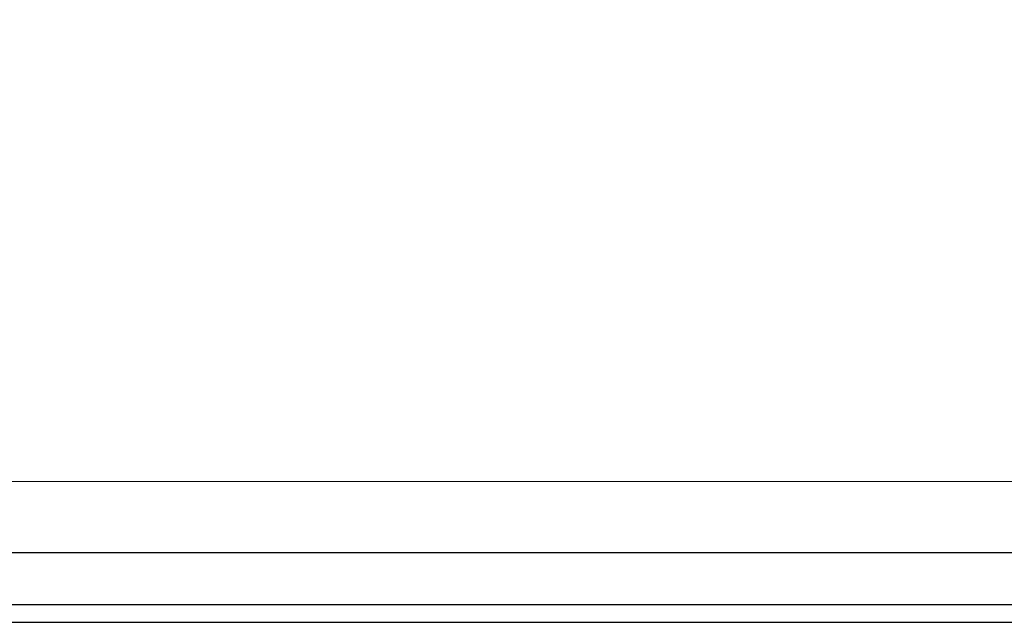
# Model space of a CAD drawing. Header units: millimetres. Extents: x -17122 to 7392, y -6480 to -3200.
# Tile 22 of 70: x -2070 to -2019, y -4934 to -4903. Entities that reach past the tile are written whole.
import ezdxf
from ezdxf.lldxf.tags import DXFTag

# ---------------------------------------------------------------- set-up
doc = ezdxf.new("R2010")
doc.units = ezdxf.units.MM
doc.layers.add('IS_Armatura_Therm', color=7, linetype='SOLID', true_color=0x000000)
doc.layers.add('IS_Wężownica OChP', color=7, linetype='Continuous', lineweight=5, true_color=0x800080)
tags = doc.linetypes.add('SOLID', pattern=[10, 10, 0]).pattern_tags.tags
tags[6:7] = [DXFTag(74, 4), DXFTag(75, 0), DXFTag(340, '0'), DXFTag(46, 0.0), DXFTag(50, 0.0), DXFTag(44, 0.0), DXFTag(45, 0.0)]
tags[4:5] = [DXFTag(74, 4), DXFTag(75, 0), DXFTag(340, '0'), DXFTag(46, 0.0), DXFTag(50, 0.0), DXFTag(44, 0.0), DXFTag(45, 0.0)]

# ---------------------------------------------------------------- blocks, each defined once
blk = doc.blocks.new('A$C3BB659E6')
at = {"color": 7, "linetype": 'Continuous'}
for p, q in [((1604, 463.97), (22, 463.97)), ((22, 454.77), (1604, 454.77)), ((22, 427.64), (1604, 427.64))]:
    blk.add_line(p, q, dxfattribs=at)

msp = doc.modelspace()

# ---------------------------------------------------------------- linework, layer by layer
at = {"layer": 'IS_Wężownica OChP', "color": 52, "true_color": 0xc8c800, "transparency": 33554687}
msp.add_lwpolyline([(-1929.577, -4682.1, 0.414214), (-1938.577, -4691.1), (-1938.577, -4917.717, -0.414214), (-1947.577, -4926.717), (-2139.578, -4926.717, -0.414214), (-2148.578, -4917.717), (-2148.578, -4561.1, -0.414214)], format="xyb", dxfattribs=at)

# ---------------------------------------------------------------- block references
at = {"layer": 'IS_Armatura_Therm', "lineweight": 0, "xscale": 0.1, "yscale": 0.1, "zscale": 0.1, "rotation": 180}
msp.add_blockref('A$C3BB659E6', (-1937.277, -4887.699), dxfattribs=at)

doc.saveas('drawing.dxf')
